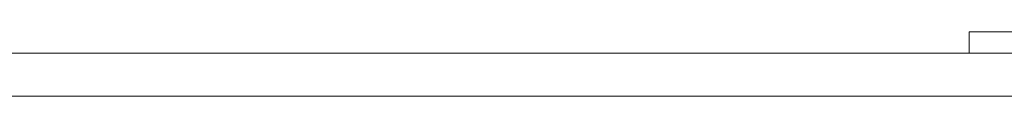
# Model space of a CAD drawing. Header units: millimetres. Extents: x -750 to 57307, y -2234 to 18901.
# Tile 7 of 102: x 5150 to 8661, y 152 to 381. Entities that reach past the tile are written whole.
import ezdxf

# ---------------------------------------------------------------- set-up
doc = ezdxf.new("R2010")
doc.units = ezdxf.units.MM
doc.header["$MEASUREMENT"] = 0
doc.layers.add('GREY SCALE', color=9, linetype='Continuous', lineweight=0, true_color=0x808080)
doc.layers.add('GREYSCALE', color=9, linetype='Continuous', lineweight=0, true_color=0x808080)

# ---------------------------------------------------------------- blocks, each defined once
blk = doc.blocks.new('FLOOR PLAN')
at = {"layer": 'GREYSCALE', "ltscale": 0.25}
for p, q in [((8535.8, 304.8), (8535.8, 381.1)), ((8535.8, 381.1), (11785.4, 381.1)), ((1453.1, 304.8), (11785.4, 304.8)), ((4032.6, 304.8), (8535.8, 304.8)), ((11785.4, 304.8), (8535.8, 304.8))]:
    blk.add_line(p, q, dxfattribs=at)
at = {"layer": 'GREYSCALE', "ltscale": 0.2}
blk.add_line((1605.5, 152.4), (11785.4, 152.4), dxfattribs=at)

msp = doc.modelspace()

# ---------------------------------------------------------------- block references
at = {"layer": 'GREY SCALE', "ltscale": 5}
msp.add_blockref('FLOOR PLAN', (0, 0), dxfattribs=at)

doc.saveas('drawing.dxf')
